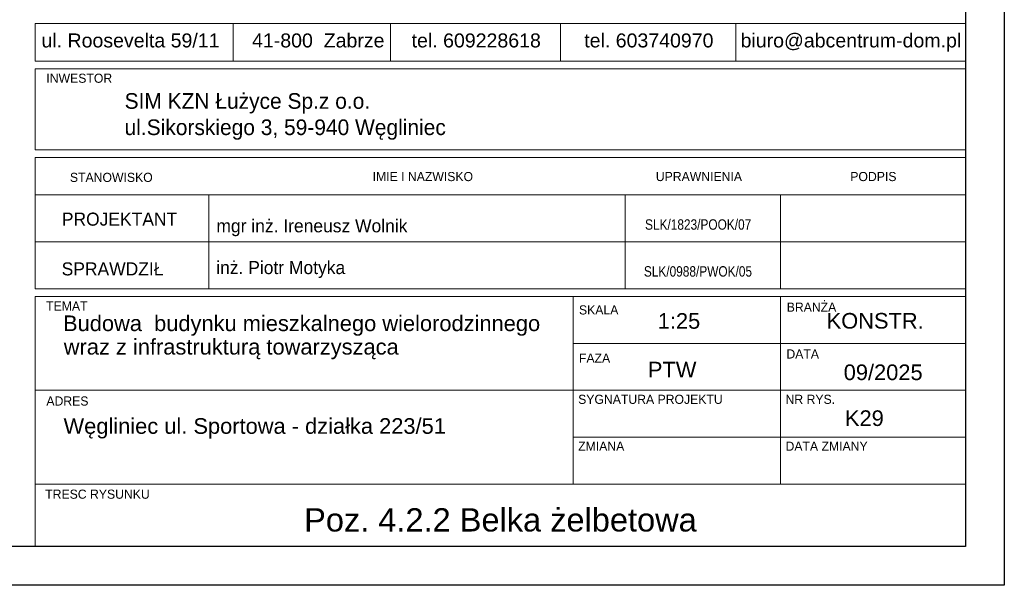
# Model space of a CAD drawing. Header units: millimetres. Extents: x -5773 to -2898, y -9833 to -1081.
# Tile 2 of 53: x -3216 to -2898, y -9833 to -9650. Entities that reach past the tile are written whole.
import ezdxf
from ezdxf.enums import TextEntityAlignment as Align

# ---------------------------------------------------------------- set-up
doc = ezdxf.new("R2010")
doc.units = ezdxf.units.MM
doc.header["$LTSCALE"] = 25
doc.layers.add('$TD_AUDIT_GENERATED_(3680)', color=7, linetype='Continuous', lineweight=18)
doc.layers.add('A-TABELKA', color=7, linetype='Continuous', lineweight=18)
doc.layers.add('BA_ram', color=2, linetype='Continuous')
doc.layers.add('Warstwa 1', color=7, linetype='Continuous')
doc.styles.add('olo-2', font='arial.ttf')
doc.styles.add('olo1', font='ISI-ROMANS_PL.SHX', dxfattribs={"height": 18})
doc.styles.add('SN1', font='arial.ttf', dxfattribs={"height": 1})

msp = doc.modelspace()

# ---------------------------------------------------------------- linework, layer by layer
at = {"layer": '$TD_AUDIT_GENERATED_(3680)', "color": 7}
for p, q in [((-3146.92, -9651.51), (-3146.92, -9663.67)), ((-3096.23, -9651.51), (-3096.23, -9663.67)), ((-3041.39, -9651.51), (-3041.39, -9663.67)), ((-2984.82, -9651.51), (-2984.82, -9663.67)), ((-3210.76, -9666.11), (-2910.76, -9666.11)), ((-3210.76, -9666.11), (-3210.76, -9692.23)), ((-2910.76, -9692.23), (-2910.76, -9666.11)), ((-3210.76, -9692.23), (-2910.76, -9692.23)), ((-3210.76, -9694.75), (-3210.76, -9737.1)), ((-3210.76, -9694.75), (-2910.76, -9694.75)), ((-2910.76, -9737.1), (-2910.76, -9694.75)), ((-3210.76, -9706.85), (-2910.76, -9706.85)), ((-3210.76, -9706.85), (-2910.76, -9706.85)), ((-3154.76, -9706.85), (-3154.76, -9737.1)), ((-2970.48, -9737.1), (-2970.48, -9706.85)), ((-3210.76, -9721.98), (-2910.76, -9721.98)), ((-3210.69, -9721.98), (-2910.76, -9721.98)), ((-3154.76, -9721.98), (-2910.76, -9721.98)), ((-3210.76, -9737.1), (-2910.76, -9737.1)), ((-3210.76, -9737.1), (-2910.76, -9737.1)), ((-3210.76, -9739.63), (-2910.76, -9739.63)), ((-3210.76, -9739.63), (-3210.76, -9820.3)), ((-3037.36, -9800.13), (-3037.36, -9739.63)), ((-2970.48, -9800.13), (-2970.48, -9739.63)), ((-2910.76, -9820.3), (-2910.76, -9739.63)), ((-3037.36, -9754.75), (-2910.76, -9754.75)), ((-3210.76, -9769.88), (-3030.19, -9769.88)), ((-3030.19, -9769.88), (-2910.76, -9769.88)), ((-3037.36, -9785), (-2910.76, -9785)), ((-3210.76, -9800.13), (-2910.76, -9800.13)), ((-3210.76, -9820.3), (-2910.76, -9820.3))]:
    msp.add_line(p, q, dxfattribs=at)
at = {"layer": '$TD_AUDIT_GENERATED_(3680)', "color": 7, "ltscale": 100}
msp.add_line((-3020.58, -9737.1), (-3020.58, -9706.85), dxfattribs=at)
at = {"layer": '$TD_AUDIT_GENERATED_(3680)', "color": 7}
msp.add_lwpolyline([(-3210.76, -9651.51), (-2910.76, -9651.51), (-2910.76, -9663.67), (-3210.76, -9663.67)], close=True, dxfattribs=at)
at = {"layer": 'BA_ram', "color": 1}
msp.add_lwpolyline([(-3948.26, -9832.8), (-3948.26, -9090.3), (-2898.26, -9090.3), (-2898.26, -9832.8)], close=True, dxfattribs=at)
at = {"layer": 'BA_ram'}
msp.add_lwpolyline([(-3898.26, -9820.3), (-3898.26, -9102.8), (-2910.76, -9102.8), (-2910.76, -9820.3)], close=True, dxfattribs=at)

# ---------------------------------------------------------------- texts
at = {"layer": '$TD_AUDIT_GENERATED_(3680)', "color": 7, "style": 'olo1'}
for s, height, p in [('INWESTOR', 2.946, (-3207.2, -9670.65)), ('STANOWISKO', 2.946, (-3199.61, -9702.64)), ('IMIE I NAZWISKO', 2.9457, (-3101.98, -9702.37)), ('UPRAWNIENIA', 2.9457, (-3010.65, -9702.36)), ('PODPIS', 2.946, (-2947.93, -9702.37)), ('PROJEKTANT', 4.208, (-3202.21, -9716.75)), ('SPRAWDZIŁ', 4.208, (-3202.27, -9732.8)), ('TEMAT', 2.946, (-3207.27, -9744.16)), ('BRANŻA', 2.946, (-2968.43, -9744.5)), ('SKALA', 2.946, (-3035.43, -9745.4)), ('FAZA', 2.946, (-3035.43, -9760.96)), ('DATA', 2.946, (-2968.54, -9759.61)), ('ADRES', 2.946, (-3207.2, -9774.8)), ('SYGNATURA PROJEKTU', 2.9457, (-3035.7, -9774.25)), ('NR RYS.', 2.946, (-2968.82, -9774.25)), ('ZMIANA', 2.946, (-3035.7, -9789.38)), ('DATA ZMIANY', 2.9457, (-2968.82, -9789.38)), ('TRESC RYSUNKU', 2.9457, (-3207.57, -9804.86))]:
    msp.add_text(s, height=height, dxfattribs=at).set_placement(p)
at = {"layer": 'A-TABELKA', "color": 7, "linetype": 'Continuous'}
for s, height, style, p in [('SIM KZN Łużyce Sp.z o.o.', 5.0497, 'olo1', (-3181.97, -9679.04)), ('ul.Sikorskiego 3, 59-940 Węgliniec', 5.0497, 'olo1', (-3181.97, -9687.52)), ('mgr inż. Ireneusz Wolnik', 4.2081, 'olo1', (-3152.36, -9718.9)), ('inż. Piotr Motyka', 4.2081, 'olo1', (-3152.42, -9732.37)), ('Budowa  budynku mieszkalnego wielorodzinnego', 5.0419, 'olo-2', (-3201.82, -9750.77)), ('wraz z infrastrukturą towarzysząca', 5.0419, 'olo-2', (-3201.59, -9758.34)), ('09/2025', 5.042, 'olo-2', (-2950.06, -9766.58)), ('Węgliniec ul. Sportowa - działka 223/51', 5.0419, 'olo-2', (-3201.66, -9783.91))]:
    msp.add_text(s, height=height, dxfattribs=dict(at, style=style)).set_placement(p)
at = {"layer": 'A-TABELKA', "color": 7, "linetype": 'Continuous', "style": 'olo1', "width": 0.85}
for s, p in [('SLK/1823/POOK/07', (-2997, -9716.31)), ('SLK/0988/PWOK/05', (-2997.06, -9731.44))]:
    msp.add_text(s, height=3.3665, dxfattribs=at).set_placement(p, align=Align.MIDDLE)
at = {"layer": 'A-TABELKA', "color": 7, "linetype": 'Continuous', "style": 'olo-2'}
for s, height, p in [('1:25', 5.042, (-3003.18, -9747.49)), ('KONSTR.', 5.042, (-2939.9, -9747.44)), ('PTW', 5.042, (-3005.38, -9763.19)), ('K29', 5.042, (-2943.39, -9778.86)), ('Poz. 4.2.2 Belka żelbetowa', 7.5144, (-3060.76, -9811.53))]:
    msp.add_text(s, height=height, dxfattribs=at).set_placement(p, align=Align.MIDDLE)
at = {"layer": 'Warstwa 1', "color": 160, "style": 'SN1'}
msp.add_text('ul. Roosevelta 59/11      41-800  Zabrze     tel. 609228618        tel. 603740970     biuro@abcentrum-dom.pl', height=4.50867, dxfattribs=at).set_placement((-3208.78, -9659.24))

doc.saveas('drawing.dxf')
